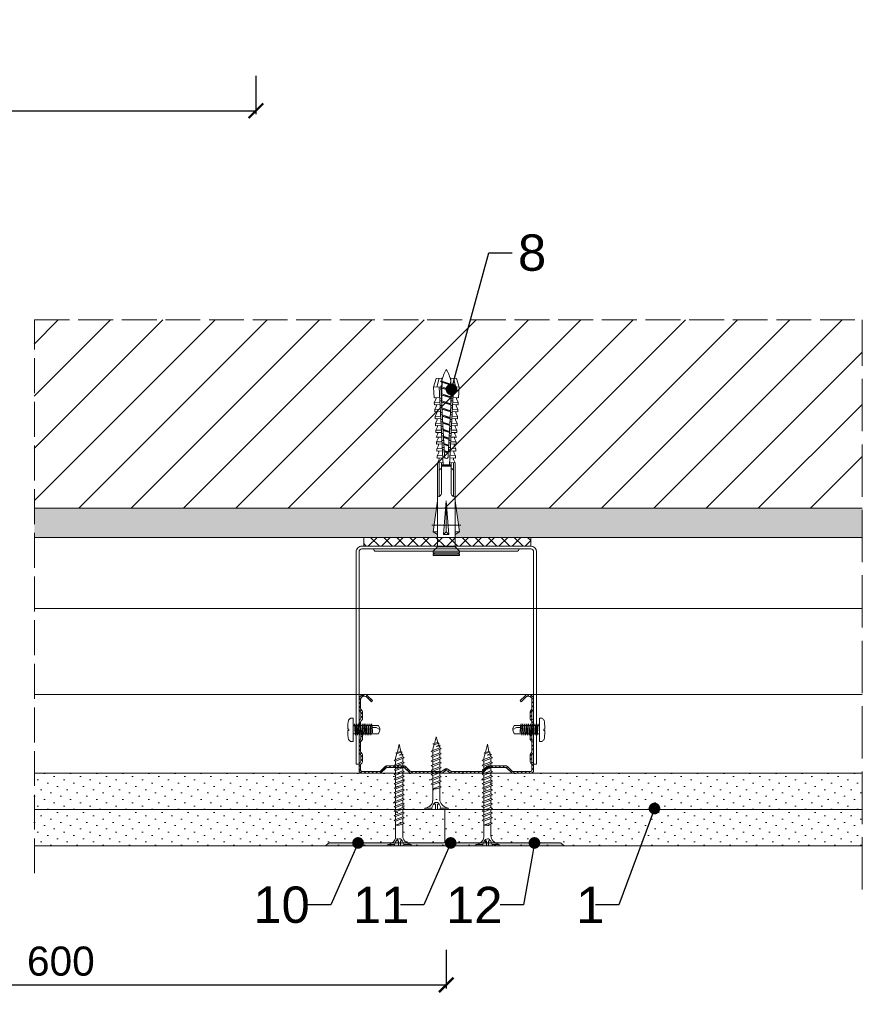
# Model space of a CAD drawing. Header units: millimetres. Extents: x -552 to 2977, y 3222 to 4171.
# Tile 17 of 32: x 1899 to 2188, y 3222 to 3560. Entities that reach past the tile are written whole.
import ezdxf
from ezdxf import colors
from ezdxf.entities.mleader import LeaderData, LeaderLine
from ezdxf.math import Vec2, Vec3

# ---------------------------------------------------------------- set-up
doc = ezdxf.new("R2010")
doc.units = ezdxf.units.MM
doc.linetypes.add('ACAD_ISO02W100', pattern=[15, 12, -3])
for name, color, linetype, lineweight in [('_RIGIPS AKCESORIA', 7, 'Continuous', 5), ('_RIGIPS G-K', 7, 'Continuous', 15), ('_RIGIPS KRESKOWANIE', 7, 'Continuous', 9), ('_RIGIPS OPISY', 7, 'Continuous', 13), ('_RIGIPS PROFIL', 7, 'Continuous', 13), ('_RIGIPS PRZERYWANA', 7, 'ACAD_ISO02W100', 5), ('_RIGIPS STROP SCIANA', 7, 'Continuous', 5), ('_RIGIPS WELNA', 7, 'BATTING', 5), ('_RIGIPS WYMIARY', 7, 'Continuous', 13)]:
    doc.layers.add(name, color=color, linetype=linetype, lineweight=lineweight)
doc.styles.get("Standard").update_dxf_attribs({"font": 'arial.ttf'})
doc.linetypes.add('BATTING', pattern='A,0.00254,-2.54,[134,ltypeshp.shx,S=2.54,R=0,X=-2.54,Y=0],-5.08,[134,ltypeshp.shx,S=2.54,R=180,X=2.54,Y=0],-2.54', length=10.16254)
doc.dimstyles.new('ISO-25', dxfattribs={"dimtxt": 2.5, "dimasz": 2.5, "dimexe": 1.25, "dimexo": 0.625, "dimtad": 1, "dimtxsty": 'Standard', "dimcen": 2.5, "dimadec": 0, "dimazin": 0, "dimtfac": 1, "dimtmove": 0, "dimatfit": 3, "dimfxl": 1, "dimarcsym": 0})
pattern_1 = [(225, (38037.1894, -4536.6293), (1.12253202, -3.36759605), [0, -3.175])]

# ---------------------------------------------------------------- blocks, each defined once
blk = doc.blocks.new('_Dot')
at = {"color": 0, "linetype": 'ByBlock', "lineweight": -2}
blk.add_line((-0.5, 0), (-1, 0), dxfattribs=at)
at = {"color": 0, "linetype": 'ByBlock', "const_width": 0.5}
blk.add_lwpolyline([(-0.25, 0, 1), (0.25, 0, 1)], format="xyb", close=True, dxfattribs=at)
blk = doc.blocks.new('TN 25')
at = {"layer": '_RIGIPS AKCESORIA'}
for p, q in [((0, -0.84), (0, 7.16)), ((0, 7.16), (0.46, 7.16)), ((0.46, 7.16), (0.46, 4.78)), ((0.46, 4.78), (0, 4.78)), ((0, 3.5), (1.77, 3.5)), ((1.77, 3.5), (1.77, 4.2)), ((3.02, 4.46), (8.47, 4.46)), ((7.12, 4.46), (7.12, 3.18)), ((8.03, 2.01), (7.12, 4.46)), ((8.47, 4.46), (8.79, 5)), ((9.61, 1.51), (8.47, 4.46)), ((8.79, 5), (9.93, 2.01)), ((9, 4.46), (10.1, 4.46)), ((10.1, 4.46), (10.41, 5)), ((11.23, 1.51), (10.1, 4.46)), ((10.41, 5), (11.56, 2.01)), ((10.62, 4.46), (11.67, 4.46)), ((11.67, 4.46), (11.99, 5)), ((12.81, 1.51), (11.67, 4.46)), ((11.99, 5), (13.14, 2.01)), ((12.2, 4.46), (13.21, 4.46)), ((13.21, 4.46), (13.52, 5)), ((14.34, 1.51), (13.21, 4.46)), ((13.52, 5), (14.67, 2.01)), ((13.73, 4.46), (14.8, 4.46)), ((14.8, 4.46), (15.12, 5)), ((15.94, 1.51), (14.8, 4.46)), ((15.12, 5), (16.26, 2.01)), ((15.33, 4.46), (16.42, 4.46)), ((16.42, 4.46), (16.73, 5)), ((17.55, 1.51), (16.42, 4.46)), ((16.73, 5), (17.88, 2.01)), ((16.94, 4.46), (17.99, 4.46)), ((17.99, 4.46), (18.31, 5)), ((19.13, 1.51), (17.99, 4.46)), ((18.31, 5), (19.45, 2.01)), ((18.52, 4.46), (19.68, 4.46)), ((19.68, 4.46), (20, 5)), ((20.82, 1.51), (19.68, 4.46)), ((20, 5), (21.14, 2.01)), ((20.21, 4.46), (20.7, 4.46)), ((20.7, 4.46), (22.28, 3.98)), ((22.28, 3.98), (22.56, 4.37)), ((22.7, 2.36), (22.28, 3.98)), ((22.56, 4.37), (23.03, 2.71)), ((22.71, 3.85), (25, 3.24)), ((0, 2.83), (1.77, 2.83)), ((0.46, 1.64), (0, 1.64)), ((0.46, -0.84), (0.46, 1.64)), ((1.77, 2.83), (1.77, 2.18)), ((7.49, 2.01), (3.55, 2.01)), ((7.12, 3.18), (7.65, 1.53)), ((7.65, 1.53), (8.03, 2.01)), ((9.41, 2.01), (8.03, 2.01)), ((9.93, 2.01), (9.61, 1.51)), ((11.04, 2.01), (9.93, 2.01)), ((11.56, 2.01), (11.23, 1.51)), ((12.61, 2.01), (11.56, 2.01)), ((13.14, 2.01), (12.81, 1.51)), ((14.15, 2.01), (13.14, 2.01)), ((14.67, 2.01), (14.34, 1.51)), ((15.74, 2.01), (14.67, 2.01)), ((16.26, 2.01), (15.94, 1.51)), ((17.36, 2.01), (16.26, 2.01)), ((17.88, 2.01), (17.55, 1.51)), ((18.93, 2.01), (17.88, 2.01)), ((19.45, 2.01), (19.13, 1.51)), ((19.45, 2.01), (20.62, 2.01)), ((21.14, 2.01), (20.82, 1.51)), ((21.14, 2.01), (21.81, 2.12)), ((21.85, 1.83), (21.67, 3.28)), ((21.67, 3.28), (22.14, 2.4)), ((22.14, 2.4), (21.85, 1.83)), ((22.7, 2.36), (22.14, 2.4)), ((23.03, 2.71), (22.7, 2.36)), ((25, 3.24), (23.03, 2.71)), ((0, -0.84), (0.46, -0.84))]:
    blk.add_line(p, q, dxfattribs=at)
for centre, major_axis, ratio, start_param, end_param in [((3.09, 7.67), (0.17, 3.2), 0.826134, 1.773653, 3.180586), ((-0.04, 0.9), (0, 3.93), 0.848176, -0.720942, -0.151112), ((1.66, 3.18), (0, 0.895), 0.848176, -1.552777, -0.720942), ((3.37, -1.57), (0.28, 3.57), 0.832181, 0.035984, 1.430787), ((-2.73, 15.91), (0, 14.76), 0.848176, 3.399396, 3.475072), ((0.59, 4.62), (0, 2.81), 0.848176, 3.475072, 3.862535), ((1.66, 3.18), (0, 0.895), 0.848176, 3.862535, 4.730408)]:
    blk.add_ellipse(centre, major_axis=major_axis, ratio=ratio, start_param=start_param, end_param=end_param, dxfattribs=at)
blk = doc.blocks.new('_ArchTick')
at = {"color": 0, "linetype": 'ByBlock', "const_width": 0.15}
blk.add_lwpolyline([(-0.5, -0.5), (0.5, 0.5)], dxfattribs=at)
blk = doc.blocks.new('*D29')
at = {"layer": '_RIGIPS WYMIARY', "color": 0, "lineweight": -2, "transparency": 16777216}
for p, q in [((1746.41, 3240.19), (1746.41, 3226.94)), ((2045.5, 3240.19), (2045.5, 3226.94)), ((1746.41, 3228.19), (2045.5, 3228.19))]:
    blk.add_line(p, q, dxfattribs=at)
at = {"layer": 'Defpoints', "color": 0, "transparency": 16777216}
for p in [(1746.41, 3302.54), (2045.5, 3302.54), (2045.5, 3228.19)]:
    blk.add_point(p, dxfattribs=at)
at = {"layer": '_RIGIPS WYMIARY', "color": 0, "lineweight": -2, "transparency": 16777216, "xscale": 5, "yscale": 5, "zscale": 5, "rotation": 180}
blk.add_blockref('_ArchTick', (1746.41, 3228.19), dxfattribs=at)
at = {"layer": '_RIGIPS WYMIARY', "color": 0, "lineweight": -2, "transparency": 16777216, "xscale": 5, "yscale": 5, "zscale": 5}
blk.add_blockref('_ArchTick', (2045.5, 3228.19), dxfattribs=at)
at = {"layer": '_RIGIPS WYMIARY', "color": 0, "transparency": 16777216, "insert": (1895.95, 3236.3), "char_height": 10, "attachment_point": 5}
blk.add_mtext('max. 600', dxfattribs=at)
blk = doc.blocks.new('spoina PRO')
at = {"layer": '_RIGIPS G-K'}
h = blk.add_hatch(dxfattribs=at)
h.set_pattern_fill('AR-SAND', color=256, scale=0.02, style=0)
h.paths.add_polyline_path([(2546.06, 1115.24, -0.198912), (2546.41, 1115.38), (2464, 1115.38, -0.198912), (2464.35, 1115.24), (2465.06, 1114.53, 0.198912), (2465.41, 1114.38), (2504.7, 1114.38, -0.414214), (2505.2, 1113.88, -0.414214), (2505.7, 1114.38), (2545, 1114.38, 0.198912), (2545.35, 1114.53)])
for p, q in [((2464, 1115.38), (2546.41, 1115.38)), ((2464.35, 1115.24), (2465.06, 1114.53)), ((2504.7, 1114.38), (2465.41, 1114.38)), ((2505.2, 1113.88), (2505.2, 1102.88)), ((2505.7, 1114.38), (2545, 1114.38)), ((2546.06, 1115.24), (2545.35, 1114.53))]:
    blk.add_line(p, q, dxfattribs=at)
for centre, start, end in [((2464, 1114.88), 45, 90), ((2465.41, 1114.88), 225, 270), ((2504.7, 1113.88), 0, 90), ((2505.7, 1113.88), 90, 180), ((2545, 1114.88), 270, 315), ((2546.41, 1114.88), 90, 135)]:
    blk.add_arc(centre, 0.5, start, end, dxfattribs=at)
blk = doc.blocks.new('CD 60 ULTRASTIL')
h = blk.add_hatch()
h.set_pattern_fill('ANSI31', color=256, scale=0.3, style=0)
h.paths.add_polyline_path([(542.88, 684.5, -0.302776), (543.49, 684.5), (544.54, 683.79, 0.148069), (544.85, 683.7), (555.42, 683.7, 0.198912), (555.81, 683.86), (557.38, 685.44, -0.198912), (557.77, 685.6), (563.59, 685.6, -0.198912), (563.98, 685.44), (565.55, 683.86, 0.198912), (565.94, 683.7), (572.18, 683.7, 0.414214), (573.18, 684.7), (573.18, 686.74, 0.198912), (573.02, 687.12), (572.74, 687.4, -0.198912), (572.58, 687.79), (572.58, 689.87, -0.198912), (572.74, 690.26), (573.02, 690.54, 0.198912), (573.18, 690.93), (573.18, 694.47, 0.198912), (573.02, 694.86), (572.74, 695.14, -0.198912), (572.58, 695.53), (572.58, 697.61, -0.198912), (572.74, 698), (573.02, 698.28, 0.198912), (573.18, 698.67), (573.18, 701.47, 0.198912), (573.02, 701.86), (572.74, 702.14, -0.198912), (572.58, 702.53), (572.58, 704.61, -0.198912), (572.74, 705), (573.02, 705.28, 0.198912), (573.18, 705.67), (573.18, 708.9, 0.666128), (570.12, 710.18), (568.55, 708.63), (568.93, 708.24), (570.5, 709.79, -0.666128), (572.63, 708.9), (572.63, 705.9, -0.198912), (572.47, 705.51), (572.19, 705.23, 0.198912), (572.03, 704.84), (572.03, 702.3, 0.198912), (572.19, 701.91), (572.47, 701.63, -0.198912), (572.63, 701.25), (572.63, 698.9, -0.198912), (572.47, 698.51), (572.19, 698.23, 0.198912), (572.03, 697.84), (572.03, 695.3, 0.198912), (572.19, 694.91), (572.47, 694.63, -0.198912), (572.63, 694.25), (572.63, 691.16, -0.198912), (572.47, 690.77), (572.19, 690.49, 0.198912), (572.03, 690.1), (572.03, 687.56, 0.198912), (572.19, 687.17), (572.47, 686.9, -0.198912), (572.63, 686.51), (572.63, 684.7, -0.414214), (572.18, 684.25), (566.17, 684.25, -0.198912), (565.78, 684.41), (564.2, 685.99, 0.198912), (563.82, 686.15), (557.55, 686.15, 0.198912), (557.16, 685.99), (555.58, 684.41, -0.198912), (555.19, 684.25), (545.01, 684.25, -0.148069), (544.71, 684.34), (543.49, 685.16, 0.302776), (542.88, 685.16), (541.65, 684.34, -0.148069), (541.35, 684.25), (531.17, 684.25, -0.198912), (530.78, 684.41), (529.2, 685.99, 0.198912), (528.82, 686.15), (522.55, 686.15, 0.198912), (522.16, 685.99), (520.58, 684.41, -0.198912), (520.19, 684.25), (514.18, 684.25, -0.414214), (513.73, 684.7), (513.73, 686.51, -0.198912), (513.89, 686.9), (514.17, 687.17, 0.198912), (514.33, 687.56), (514.33, 690.1, 0.198912), (514.17, 690.49), (513.89, 690.77, -0.198912), (513.73, 691.16), (513.73, 694.25, -0.198912), (513.89, 694.63), (514.17, 694.91, 0.198912), (514.33, 695.3), (514.33, 697.84, 0.198912), (514.17, 698.23), (513.89, 698.51, -0.198912), (513.73, 698.9), (513.73, 701.25, -0.198912), (513.89, 701.63), (514.17, 701.91, 0.198912), (514.33, 702.3), (514.33, 704.84, 0.198912), (514.17, 705.23), (513.89, 705.51, -0.198912), (513.73, 705.9), (513.73, 708.9, -0.666128), (515.86, 709.79), (517.43, 708.24), (517.81, 708.63), (516.25, 710.18, 0.666128), (513.18, 708.9), (513.18, 705.67, 0.198912), (513.34, 705.28), (513.62, 705, -0.198912), (513.78, 704.61), (513.78, 702.53, -0.198912), (513.62, 702.14), (513.34, 701.86, 0.198912), (513.18, 701.47), (513.18, 698.67, 0.198912), (513.34, 698.28), (513.62, 698, -0.198912), (513.78, 697.61), (513.78, 695.53, -0.198912), (513.62, 695.14), (513.34, 694.86, 0.198912), (513.18, 694.47), (513.18, 690.93, 0.198912), (513.34, 690.54), (513.62, 690.26, -0.198912), (513.78, 689.87), (513.78, 687.79, -0.198912), (513.62, 687.4), (513.34, 687.12, 0.198912), (513.18, 686.74), (513.18, 684.7, 0.414214), (514.18, 683.7), (520.42, 683.7, 0.198912), (520.81, 683.86), (522.38, 685.44, -0.198912), (522.77, 685.6), (528.59, 685.6, -0.198912), (528.98, 685.44), (530.55, 683.86, 0.198912), (530.94, 683.7), (541.51, 683.7, 0.148069), (541.82, 683.79)])
for p, q in [((513.18, 708.9), (513.18, 705.67)), ((513.73, 708.9), (513.73, 705.9)), ((515.86, 709.79), (517.43, 708.24)), ((516.25, 710.18), (517.81, 708.63)), ((517.43, 708.24), (517.81, 708.63)), ((570.12, 710.18), (568.55, 708.63)), ((568.93, 708.24), (568.55, 708.63)), ((570.5, 709.79), (568.93, 708.24)), ((572.63, 708.9), (572.63, 705.9)), ((573.18, 708.9), (573.18, 705.67)), ((513.34, 705.28), (513.62, 705)), ((513.78, 704.61), (513.78, 702.53)), ((513.89, 705.51), (514.17, 705.23)), ((514.33, 704.84), (514.33, 702.3)), ((572.03, 704.84), (572.03, 702.3)), ((572.47, 705.51), (572.19, 705.23)), ((572.58, 704.61), (572.58, 702.53)), ((573.02, 705.28), (572.74, 705)), ((513.18, 698.67), (513.18, 701.47)), ((513.34, 701.86), (513.62, 702.14)), ((513.73, 698.9), (513.73, 701.25)), ((513.89, 701.63), (514.17, 701.91)), ((572.47, 701.63), (572.19, 701.91)), ((572.63, 698.9), (572.63, 701.25)), ((573.02, 701.86), (572.74, 702.14)), ((573.18, 698.67), (573.18, 701.47)), ((513.34, 698.28), (513.62, 698)), ((513.78, 697.61), (513.78, 695.53)), ((513.89, 698.51), (514.17, 698.23)), ((514.33, 697.84), (514.33, 695.3)), ((572.03, 697.84), (572.03, 695.3)), ((572.47, 698.51), (572.19, 698.23)), ((572.58, 697.61), (572.58, 695.53)), ((573.02, 698.28), (572.74, 698)), ((513.18, 694.47), (513.18, 690.93)), ((513.34, 694.86), (513.62, 695.14)), ((513.73, 694.25), (513.73, 691.16)), ((513.89, 694.63), (514.17, 694.91)), ((572.47, 694.63), (572.19, 694.91)), ((572.63, 694.25), (572.63, 691.16)), ((573.02, 694.86), (572.74, 695.14)), ((573.18, 694.47), (573.18, 690.93)), ((513.34, 690.54), (513.62, 690.26)), ((513.89, 690.77), (514.17, 690.49)), ((572.47, 690.77), (572.19, 690.49)), ((573.02, 690.54), (572.74, 690.26)), ((513.34, 687.12), (513.62, 687.4)), ((513.78, 689.87), (513.78, 687.79)), ((513.89, 686.9), (514.17, 687.17)), ((514.33, 690.1), (514.33, 687.56)), ((572.03, 690.1), (572.03, 687.56)), ((572.47, 686.9), (572.19, 687.17)), ((572.58, 689.87), (572.58, 687.79)), ((573.02, 687.12), (572.74, 687.4)), ((513.18, 686.74), (513.18, 684.7)), ((513.73, 686.51), (513.73, 684.7)), ((514.18, 684.25), (520.19, 684.25)), ((514.18, 683.7), (520.42, 683.7)), ((520.58, 684.41), (522.16, 685.99)), ((520.81, 683.86), (522.38, 685.44)), ((522.55, 686.15), (528.82, 686.15)), ((528.59, 685.6), (522.77, 685.6)), ((530.55, 683.86), (528.98, 685.44)), ((530.78, 684.41), (529.2, 685.99)), ((530.94, 683.7), (541.51, 683.7)), ((531.17, 684.25), (541.35, 684.25)), ((541.65, 684.34), (542.88, 685.16)), ((541.82, 683.79), (542.88, 684.5)), ((544.71, 684.34), (543.49, 685.16)), ((544.54, 683.79), (543.49, 684.5)), ((544.85, 683.7), (555.42, 683.7)), ((545.01, 684.25), (555.19, 684.25)), ((555.58, 684.41), (557.16, 685.99)), ((555.81, 683.86), (557.38, 685.44)), ((557.55, 686.15), (563.82, 686.15)), ((557.77, 685.6), (563.59, 685.6)), ((565.55, 683.86), (563.98, 685.44)), ((565.78, 684.41), (564.2, 685.99)), ((565.94, 683.7), (572.18, 683.7)), ((566.17, 684.25), (572.18, 684.25)), ((572.63, 686.51), (572.63, 684.7)), ((573.18, 686.74), (573.18, 684.7))]:
    blk.add_line(p, q)
for centre, radius, start, end in [((514.98, 708.9), 1.8, 45.3251, 180), ((514.98, 708.9), 1.25, 45.3251, 180), ((571.38, 708.9), 1.8, 360, 134.6749), ((571.38, 708.9), 1.25, 360, 134.6749), ((513.73, 705.67), 0.55, 180, 225), ((513.23, 704.61), 0.55, 0, 45), ((514.28, 705.9), 0.55, 180, 225), ((513.78, 704.84), 0.55, 0, 45), ((572.58, 704.84), 0.55, 135, 180), ((572.08, 705.9), 0.55, 315, 0), ((573.13, 704.61), 0.55, 135, 180), ((572.63, 705.67), 0.55, 315, 0), ((513.73, 701.47), 0.55, 135, 180), ((513.23, 702.53), 0.55, 315, 0), ((514.28, 701.25), 0.55, 135, 180), ((513.78, 702.3), 0.55, 315, 0), ((572.58, 702.3), 0.55, 180, 225), ((572.08, 701.25), 0.55, 0, 45), ((573.13, 702.53), 0.55, 180, 225), ((572.63, 701.47), 0.55, 0, 45), ((513.73, 698.67), 0.55, 180, 225), ((513.23, 697.61), 0.55, 360, 45), ((514.28, 698.9), 0.55, 180, 225), ((513.78, 697.84), 0.55, 0, 45), ((572.58, 697.84), 0.55, 135, 180), ((572.08, 698.9), 0.55, 315, 0), ((573.13, 697.61), 0.55, 135, 180), ((572.63, 698.67), 0.55, 315, 0), ((513.73, 694.47), 0.55, 135, 180), ((513.23, 695.53), 0.55, 315, 0), ((514.28, 694.25), 0.55, 135, 180), ((513.78, 695.3), 0.55, 315, 0), ((572.58, 695.3), 0.55, 180, 225), ((572.08, 694.25), 0.55, 0, 45), ((573.13, 695.53), 0.55, 180, 225), ((572.63, 694.47), 0.55, 0, 45), ((513.73, 690.93), 0.55, 180, 225), ((514.28, 691.16), 0.55, 180, 225), ((513.78, 690.1), 0.55, 360, 45), ((572.58, 690.1), 0.55, 135, 180), ((572.08, 691.16), 0.55, 315, 0), ((572.63, 690.93), 0.55, 315, 0), ((513.73, 686.74), 0.55, 135, 180), ((513.23, 689.87), 0.55, 0, 45), ((513.23, 687.79), 0.55, 315, 0), ((513.78, 687.56), 0.55, 315, 360), ((572.58, 687.56), 0.55, 180, 225), ((573.13, 689.87), 0.55, 135, 180), ((573.13, 687.79), 0.55, 180, 225), ((572.63, 686.74), 0.55, 360, 45), ((514.18, 684.7), 1, 180, 270), ((514.28, 686.51), 0.55, 135, 180), ((514.18, 684.7), 0.45, 180, 270), ((520.19, 684.8), 0.55, 270, 315), ((520.42, 684.25), 0.55, 270, 315), ((522.55, 685.6), 0.55, 90, 135), ((522.77, 685.05), 0.55, 90, 135), ((528.59, 685.05), 0.55, 45, 90), ((528.82, 685.6), 0.55, 45, 90), ((530.94, 684.25), 0.55, 225, 270), ((531.17, 684.8), 0.55, 225, 270), ((541.35, 684.8), 0.55, 270, 303.6901), ((541.51, 684.25), 0.55, 270, 303.6901), ((543.18, 684.7), 0.55, 56.3099, 123.6901), ((543.18, 684.04), 0.55, 56.3099, 123.6901), ((544.85, 684.25), 0.55, 236.3099, 270), ((545.01, 684.8), 0.55, 236.3099, 270), ((555.19, 684.8), 0.55, 270, 315), ((555.42, 684.25), 0.55, 270, 315), ((557.55, 685.6), 0.55, 90, 135), ((557.77, 685.05), 0.55, 90, 135), ((563.59, 685.05), 0.55, 45, 90), ((563.82, 685.6), 0.55, 45, 90), ((565.94, 684.25), 0.55, 225, 270), ((566.17, 684.8), 0.55, 225, 270), ((572.18, 684.7), 1, 270, 0), ((572.18, 684.7), 1, 270, 360), ((572.18, 684.7), 0.45, 270, 360), ((572.08, 686.51), 0.55, 360, 45)]:
    blk.add_arc(centre, radius, start, end)
blk = doc.blocks.new('Pchełka')
at = {"layer": '_RIGIPS AKCESORIA'}
for p, q in [((0, 8), (-0.95, 8)), ((0, 0), (0, 8)), ((-1.83, 4.68), (-1.83, 4.26)), ((-1.83, 4.26), (-1.54, 4.26)), ((-1.83, 3.74), (-1.54, 3.74)), ((-1.83, 3.32), (-1.83, 3.74)), ((-1.54, 3.74), (-1.54, 4.26)), ((0, 5.49), (0.44, 5.49)), ((0.65, 5.49), (0.4, 6.03)), ((0.4, 6.03), (0.64, 2.6)), ((0.87, 2.6), (0.65, 5.49)), ((0.65, 5.49), (1.15, 5.49)), ((1.11, 6.03), (1.35, 2.6)), ((1.36, 5.49), (1.11, 6.03)), ((1.58, 2.6), (1.36, 5.49)), ((1.36, 5.49), (1.79, 5.49)), ((2, 5.49), (1.75, 6.03)), ((1.75, 6.03), (1.99, 2.6)), ((2.22, 2.6), (2, 5.49)), ((2, 5.49), (2.46, 5.49)), ((2.67, 5.49), (2.42, 6.03)), ((2.42, 6.03), (2.66, 2.6)), ((2.67, 5.49), (3.12, 5.49)), ((2.89, 2.6), (2.67, 5.49)), ((3.33, 5.49), (3.08, 6.03)), ((3.08, 6.03), (3.32, 2.6)), ((3.55, 2.6), (3.33, 5.49)), ((3.33, 5.49), (3.74, 5.49)), ((3.96, 5.49), (3.7, 6.03)), ((3.7, 6.03), (3.94, 2.6)), ((4.17, 2.6), (3.96, 5.49)), ((3.96, 5.49), (4.39, 5.49)), ((4.6, 5.49), (4.35, 6.03)), ((4.35, 6.03), (4.59, 2.6)), ((4.82, 2.6), (4.6, 5.49)), ((4.6, 5.49), (5.02, 5.49)), ((5.24, 5.49), (4.99, 6.03)), ((4.99, 6.03), (5.23, 2.6)), ((5.46, 2.6), (5.24, 5.49)), ((5.24, 5.49), (5.7, 5.49)), ((5.91, 5.49), (5.66, 6.03)), ((5.66, 6.03), (5.9, 2.6)), ((6.13, 2.6), (5.91, 5.49)), ((5.91, 5.49), (6.32, 5.49)), ((6.26, 6.03), (6.32, 5.49)), ((6.51, 5.49), (6.26, 6.03)), ((6.32, 5.49), (6.59, 2.97)), ((6.51, 5.49), (8.69, 5.49)), ((6.59, 2.97), (6.51, 5.49)), ((6.53, 4.77), (7.92, 4.77)), ((7.92, 4.77), (9.17, 4.16)), ((8.64, 2.6), (9.17, 3.92)), ((9.17, 4.4), (8.69, 5.49)), ((9.17, 3.92), (9.17, 4.4)), ((0, 0), (-0.95, 0)), ((0, 2.6), (0.64, 2.6)), ((0.64, 2.6), (0.79, 2.12)), ((0.79, 2.12), (0.87, 2.6)), ((0.87, 2.6), (1.35, 2.6)), ((1.35, 2.6), (1.51, 2.12)), ((1.51, 2.12), (1.58, 2.6)), ((1.58, 2.6), (1.99, 2.6)), ((1.99, 2.6), (2.14, 2.12)), ((2.14, 2.12), (2.22, 2.6)), ((2.22, 2.6), (2.66, 2.6)), ((2.66, 2.6), (2.81, 2.12)), ((2.81, 2.12), (2.89, 2.6)), ((2.89, 2.6), (3.32, 2.6)), ((3.32, 2.6), (3.47, 2.12)), ((3.47, 2.12), (3.55, 2.6)), ((3.55, 2.6), (3.94, 2.6)), ((3.94, 2.6), (4.1, 2.12)), ((4.1, 2.12), (4.17, 2.6)), ((4.17, 2.6), (4.59, 2.6)), ((4.59, 2.6), (4.75, 2.12)), ((4.75, 2.12), (4.82, 2.6)), ((4.82, 2.6), (5.23, 2.6)), ((5.23, 2.6), (5.38, 2.12)), ((5.38, 2.12), (5.46, 2.6)), ((5.46, 2.6), (5.9, 2.6)), ((5.9, 2.6), (6.06, 2.12)), ((6.06, 2.12), (6.13, 2.6)), ((6.13, 2.6), (8.64, 2.6))]:
    blk.add_line(p, q, dxfattribs=at)
for centre, radius, start, end in [((9.9, 5), 11.74, 168.8178, 181.5499), ((11.74, -4.11), 17.54, 136.3435, 139.5437), ((9.9, 3), 11.74, 178.4501, 191.1822), ((11.74, 12.11), 17.54, 220.4563, 223.6565)]:
    blk.add_arc(centre, radius, start, end, dxfattribs=at)
blk = doc.blocks.new('ES 60  dl 75')
at = {"layer": '_RIGIPS AKCESORIA'}
for p, q in [((-62, 73), (-62, 0)), ((-62, 73), (-61, 73)), ((-61, 73), (-61, 0)), ((-1, 73), (-1, 0)), ((-1, 73), (0, 73)), ((0, 73), (0, 0)), ((-60, -1), (-2, -1)), ((-60, -2), (-2, -2)), ((-55.2, -0.2), (-6.8, -0.2))]:
    blk.add_line(p, q, dxfattribs=at)
for centre, radius, start, end in [((-60, 0), 2, 180, 270), ((-60, 0), 1, 180, 270), ((-2, 0), 1, 270, 0), ((-2, 0), 2, 270, 0), ((-55.2, -1), 0.8, 90, 180), ((-6.8, -1), 0.8, 0, 90)]:
    blk.add_arc(centre, radius, start, end, dxfattribs=at)
blk = doc.blocks.new('TN 35')
at = {"layer": '_RIGIPS AKCESORIA'}
for p, q in [((0, -0.84), (0, 7.16)), ((0, 7.16), (0.46, 7.16)), ((0.46, 7.16), (0.46, 4.78)), ((0.46, 4.78), (0, 4.78)), ((0, 3.5), (1.77, 3.5)), ((1.77, 3.5), (1.77, 4.2)), ((3.02, 4.46), (8.47, 4.46)), ((7.12, 4.46), (7.12, 3.18)), ((8.03, 2.01), (7.12, 4.46)), ((8.47, 4.46), (8.79, 5)), ((9.61, 1.51), (8.47, 4.46)), ((8.79, 5), (9.93, 2.01)), ((9, 4.46), (10.1, 4.46)), ((10.1, 4.46), (10.41, 5)), ((11.23, 1.51), (10.1, 4.46)), ((10.41, 5), (11.56, 2.01)), ((10.62, 4.46), (11.67, 4.46)), ((11.67, 4.46), (11.99, 5)), ((12.81, 1.51), (11.67, 4.46)), ((11.99, 5), (13.14, 2.01)), ((12.2, 4.46), (13.21, 4.46)), ((13.21, 4.46), (13.52, 5)), ((14.34, 1.51), (13.21, 4.46)), ((13.52, 5), (14.67, 2.01)), ((13.73, 4.46), (14.8, 4.46)), ((14.8, 4.46), (15.12, 5)), ((15.94, 1.51), (14.8, 4.46)), ((15.12, 5), (16.26, 2.01)), ((15.33, 4.46), (16.42, 4.46)), ((16.42, 4.46), (16.73, 5)), ((17.55, 1.51), (16.42, 4.46)), ((16.73, 5), (17.88, 2.01)), ((16.94, 4.46), (17.99, 4.46)), ((17.99, 4.46), (18.31, 5)), ((19.13, 1.51), (17.99, 4.46)), ((18.31, 5), (19.45, 2.01)), ((18.52, 4.46), (19.57, 4.46)), ((19.57, 4.46), (19.88, 5)), ((20.7, 1.51), (19.57, 4.46)), ((19.88, 5), (21.03, 2.01)), ((20.09, 4.46), (21.14, 4.46)), ((21.14, 4.46), (21.46, 5)), ((22.28, 1.51), (21.14, 4.46)), ((21.46, 5), (22.6, 2.01)), ((21.67, 4.46), (22.72, 4.46)), ((22.72, 4.46), (23.03, 5)), ((23.85, 1.51), (22.72, 4.46)), ((23.03, 5), (24.18, 2.01)), ((23.24, 4.46), (24.29, 4.46)), ((24.29, 4.46), (24.61, 5)), ((25.43, 1.51), (24.29, 4.46)), ((24.61, 5), (25.75, 2.01)), ((24.81, 4.46), (25.87, 4.46)), ((25.87, 4.46), (26.18, 5)), ((27, 1.51), (25.87, 4.46)), ((26.18, 5), (27.33, 2.01)), ((26.39, 4.46), (27.44, 4.46)), ((27.44, 4.46), (27.76, 5)), ((28.58, 1.51), (27.44, 4.46)), ((27.76, 5), (28.9, 2.01)), ((27.96, 4.46), (29.13, 4.46)), ((29.13, 4.46), (29.45, 5)), ((30.27, 1.51), (29.13, 4.46)), ((29.45, 5), (30.59, 2.01)), ((29.65, 4.46), (30.15, 4.46)), ((30.15, 4.46), (31.73, 3.98)), ((31.73, 3.98), (32.01, 4.37)), ((32.15, 2.36), (31.73, 3.98)), ((32.01, 4.37), (32.48, 2.71)), ((32.16, 3.85), (35, 3.24)), ((0, 2.83), (1.77, 2.83)), ((0.46, 1.64), (0, 1.64)), ((0.46, -0.84), (0.46, 1.64)), ((1.77, 2.83), (1.77, 2.18)), ((7.49, 2.01), (3.55, 2.01)), ((7.12, 3.18), (7.65, 1.53)), ((7.65, 1.53), (8.03, 2.01)), ((9.41, 2.01), (8.03, 2.01)), ((9.93, 2.01), (9.61, 1.51)), ((11.04, 2.01), (9.93, 2.01)), ((11.56, 2.01), (11.23, 1.51)), ((12.61, 2.01), (11.56, 2.01)), ((13.14, 2.01), (12.81, 1.51)), ((14.15, 2.01), (13.14, 2.01)), ((14.67, 2.01), (14.34, 1.51)), ((15.74, 2.01), (14.67, 2.01)), ((16.26, 2.01), (15.94, 1.51)), ((17.36, 2.01), (16.26, 2.01)), ((17.88, 2.01), (17.55, 1.51)), ((18.93, 2.01), (17.84, 2.01)), ((19.45, 2.01), (19.13, 1.51)), ((20.51, 2.01), (19.41, 2.01)), ((21.03, 2.01), (20.7, 1.51)), ((22.08, 2.01), (20.99, 2.01)), ((22.6, 2.01), (22.28, 1.51)), ((23.66, 2.01), (22.56, 2.01)), ((24.18, 2.01), (23.85, 1.51)), ((25.23, 2.01), (24.14, 2.01)), ((25.75, 2.01), (25.43, 1.51)), ((26.81, 2.01), (25.71, 2.01)), ((27.33, 2.01), (27, 1.51)), ((28.38, 2.01), (27.33, 2.01)), ((28.9, 2.01), (28.58, 1.51)), ((28.9, 2.01), (30.07, 2.01)), ((30.59, 2.01), (30.27, 1.51)), ((30.59, 2.01), (31.26, 2.12)), ((31.3, 1.83), (31.12, 3.28)), ((31.12, 3.28), (31.59, 2.4)), ((31.59, 2.4), (31.3, 1.83)), ((32.15, 2.36), (31.59, 2.4)), ((32.48, 2.71), (32.15, 2.36)), ((35, 3.24), (32.48, 2.71)), ((0, -0.84), (0.46, -0.84))]:
    blk.add_line(p, q, dxfattribs=at)
for centre, major_axis, ratio, start_param, end_param in [((3.09, 7.67), (0.17, 3.2), 0.826134, 1.773653, 3.180586), ((-0.04, 0.9), (0, 3.93), 0.848176, -0.720942, -0.151112), ((1.66, 3.18), (0, 0.895), 0.848176, -1.552777, -0.720942), ((3.37, -1.57), (0.28, 3.57), 0.832181, 0.035984, 1.430787), ((-2.73, 15.91), (0, 14.76), 0.848176, 3.399396, 3.475072), ((0.59, 4.62), (0, 2.81), 0.848176, 3.475072, 3.862535), ((1.66, 3.18), (0, 0.895), 0.848176, 3.862535, 4.730408)]:
    blk.add_ellipse(centre, major_axis=major_axis, ratio=ratio, start_param=start_param, end_param=end_param, dxfattribs=at)
blk = doc.blocks.new('kolek rozprezny komplet 60')
for p, q in [((390.66, 217.01), (390.76, 218.91)), ((393.15, 216.88), (390.66, 217.01)), ((393.75, 218.75), (390.71, 217.96)), ((393.81, 219.85), (390.76, 218.91)), ((391.67, 216.95), (392.67, 216.95)), ((392.67, 216.95), (391.67, 213.95)), ((392.67, 216.95), (392.07, 213.95)), ((393.07, 216.95), (392.07, 213.95)), ((392.67, 216.95), (393.04, 217.45)), ((393.07, 216.95), (393.04, 217.45)), ((393.07, 216.95), (394.67, 216.95)), ((394.67, 216.95), (393.67, 213.95)), ((393.68, 217.35), (393.81, 219.85)), ((417.38, 216.11), (393.68, 217.35)), ((420.47, 216.55), (393.71, 217.95)), ((397.41, 219.66), (393.81, 219.85)), ((394.67, 216.95), (394.07, 213.95)), ((395.07, 216.95), (394.07, 213.95)), ((394.67, 216.95), (394.92, 217.29)), ((395.07, 216.95), (395.05, 217.28)), ((395.07, 216.95), (397.07, 216.95)), ((397.07, 216.95), (396.07, 213.95)), ((397.07, 216.95), (396.47, 213.95)), ((397.47, 216.95), (396.47, 213.95)), ((397.07, 216.95), (397.23, 217.17)), ((397.31, 217.76), (397.41, 219.66)), ((397.47, 216.95), (397.46, 217.16)), ((397.47, 216.95), (399.47, 216.95)), ((397.67, 217.14), (397.71, 217.74)), ((399, 219.58), (397.82, 218.98)), ((398.47, 217.1), (398.5, 217.7)), ((399.47, 216.95), (398.47, 213.95)), ((399.47, 216.95), (398.87, 213.95)), ((399.87, 216.95), (398.87, 213.95)), ((398.9, 217.68), (399, 219.58)), ((399.8, 219.54), (399, 219.58)), ((399.47, 216.95), (399.55, 217.05)), ((399.7, 217.64), (399.8, 219.54)), ((399.87, 216.95), (399.87, 217.03)), ((399.87, 216.95), (401.38, 216.95)), ((400.07, 217.02), (400.1, 217.62)), ((401.4, 219.45), (400.22, 218.85)), ((400.87, 216.98), (400.9, 217.58)), ((401.87, 216.92), (400.87, 213.95)), ((401.87, 216.92), (401.27, 213.95)), ((402.26, 216.9), (401.27, 213.95)), ((401.3, 217.56), (401.4, 219.45)), ((402.2, 219.41), (401.4, 219.45)), ((402.1, 217.51), (402.2, 219.41)), ((402.47, 216.89), (402.5, 217.49)), ((403.8, 219.33), (402.61, 218.72)), ((403.27, 216.85), (403.3, 217.45)), ((404.22, 216.8), (403.31, 214.05)), ((403.7, 217.43), (403.8, 219.33)), ((404.24, 216.8), (403.7, 214.07)), ((404.62, 216.78), (403.72, 214.07)), ((404.6, 219.29), (403.8, 219.33)), ((404.5, 217.39), (404.6, 219.29)), ((404.86, 216.77), (404.9, 217.37)), ((406.19, 219.2), (405.01, 218.6)), ((405.66, 216.73), (405.69, 217.32)), ((406.58, 216.68), (405.75, 214.18)), ((406.09, 217.3), (406.19, 219.2)), ((406.62, 216.68), (406.12, 214.2)), ((406.98, 216.66), (406.16, 214.2)), ((406.99, 219.16), (406.19, 219.2)), ((406.89, 217.26), (406.99, 219.16)), ((407.26, 216.64), (407.29, 217.24)), ((408.59, 219.08), (407.41, 218.47)), ((408.06, 216.6), (408.09, 217.2)), ((408.49, 217.18), (408.59, 219.08)), ((409.39, 219.03), (408.59, 219.08)), ((409.29, 217.14), (409.39, 219.03)), ((409.66, 216.52), (409.69, 217.12)), ((410.99, 218.95), (409.8, 218.35)), ((410.46, 216.47), (410.49, 217.07)), ((410.89, 217.05), (410.99, 218.95)), ((412.59, 218.87), (411.4, 218.26)), ((412.05, 216.39), (412.09, 216.99)), ((412.49, 216.97), (412.59, 218.87)), ((413.38, 218.82), (412.59, 218.87)), ((412.85, 216.35), (412.89, 216.95)), ((413.28, 216.93), (413.38, 218.82)), ((414.98, 218.74), (413.8, 218.14)), ((414.45, 216.27), (414.48, 216.86)), ((414.88, 216.84), (414.98, 218.74)), ((415.78, 218.7), (414.98, 218.74)), ((415.25, 216.22), (415.28, 216.82)), ((415.68, 216.8), (415.78, 218.7)), ((417.38, 218.62), (416.2, 218.01)), ((417.28, 216.72), (417.38, 218.62)), ((418.18, 218.57), (417.38, 218.62)), ((418.08, 216.68), (418.18, 218.57)), ((419.78, 218.49), (418.59, 217.89)), ((419.68, 216.59), (419.78, 218.49)), ((430.17, 217.15), (419.71, 217.15)), ((431.37, 217.95), (419.75, 217.95)), ((448.67, 218.45), (419.77, 218.45)), ((420.47, 217.15), (420.47, 213.75)), ((420.67, 217.15), (420.67, 213.75)), ((420.87, 217.15), (420.87, 213.75)), ((443.47, 219.95), (432.8, 218.45)), ((443.47, 218.45), (443.47, 219.95)), ((443.47, 219.95), (444.34, 218.45)), ((450.17, 219.95), (448.67, 218.45)), ((448.67, 218.45), (448.67, 212.45)), ((448.67, 216.95), (448.67, 213.95)), ((450.17, 219.95), (450.17, 210.95)), ((450.67, 219.95), (450.17, 219.95)), ((450.67, 219.95), (450.67, 210.95)), ((450.67, 219.35), (451.17, 219.95)), ((451.17, 219.95), (451.67, 219.95)), ((451.17, 219.95), (451.17, 210.95)), ((451.67, 219.95), (451.67, 210.95)), ((393.15, 214.02), (390.66, 213.89)), ((390.66, 213.89), (390.76, 211.99)), ((391.67, 213.95), (391.71, 213.45)), ((391.71, 213.45), (392.07, 213.95)), ((392.07, 213.95), (393.67, 213.95)), ((393.67, 213.95), (393.7, 213.55)), ((417.38, 214.79), (393.68, 213.55)), ((393.68, 213.55), (393.81, 211.05)), ((420.47, 214.35), (393.71, 212.95)), ((393.78, 213.55), (394.07, 213.95)), ((394.07, 213.95), (396.07, 213.95)), ((396.07, 213.95), (396.09, 213.67)), ((396.28, 213.68), (396.47, 213.95)), ((396.47, 213.95), (398.47, 213.95)), ((397.67, 213.76), (397.71, 213.16)), ((398.47, 213.95), (398.48, 213.8)), ((398.47, 213.8), (398.5, 213.2)), ((398.77, 213.81), (398.87, 213.95)), ((398.87, 213.95), (400.87, 213.95)), ((398.9, 213.22), (399, 211.32)), ((399.7, 213.26), (399.8, 211.36)), ((400.07, 213.88), (400.1, 213.28)), ((400.87, 213.95), (400.88, 213.92)), ((400.87, 213.92), (400.9, 213.32)), ((401.27, 213.95), (401.38, 213.95)), ((401.27, 213.94), (401.27, 213.95)), ((401.3, 213.35), (401.4, 211.45)), ((402.1, 213.39), (402.2, 211.49)), ((402.47, 214.01), (402.5, 213.41)), ((403.27, 214.05), (403.3, 213.45)), ((403.7, 213.47), (403.8, 211.57)), ((404.5, 213.51), (404.6, 211.62)), ((404.86, 214.13), (404.9, 213.53)), ((405.66, 214.17), (405.69, 213.58)), ((406.09, 213.6), (406.19, 211.7)), ((406.89, 213.64), (406.99, 211.74)), ((407.26, 214.26), (407.29, 213.66)), ((408.06, 214.3), (408.09, 213.7)), ((408.94, 216.55), (408.19, 214.31)), ((408.49, 213.72), (408.59, 211.82)), ((408.99, 216.55), (408.55, 214.33)), ((409.34, 216.53), (408.6, 214.33)), ((409.29, 213.76), (409.39, 211.87)), ((409.66, 214.38), (409.69, 213.79)), ((410.46, 214.43), (410.49, 213.83)), ((411.3, 216.43), (410.64, 214.44)), ((410.89, 213.85), (410.99, 211.95)), ((411.37, 216.43), (410.98, 214.45)), ((411.69, 216.41), (411.04, 214.46)), ((412.05, 214.51), (412.09, 213.91)), ((412.49, 213.93), (412.59, 212.03)), ((412.85, 214.55), (412.89, 213.95)), ((413.66, 216.31), (413.08, 214.56)), ((413.28, 213.97), (413.38, 212.08)), ((413.75, 216.3), (413.4, 214.58)), ((414.05, 216.29), (413.49, 214.58)), ((414.45, 214.64), (414.48, 214.04)), ((414.88, 214.06), (414.98, 212.16)), ((415.25, 214.68), (415.28, 214.08)), ((416.02, 216.18), (415.52, 214.69)), ((415.68, 214.1), (415.78, 212.2)), ((416.12, 216.18), (415.83, 214.71)), ((416.41, 216.16), (415.93, 214.71)), ((417.28, 214.18), (417.38, 212.29)), ((418.22, 215.58), (418.01, 214.95)), ((418.08, 214.22), (418.18, 212.33)), ((419.68, 214.31), (419.78, 212.41)), ((430.17, 213.75), (419.71, 213.75)), ((444.34, 216.37), (432.8, 215.45)), ((432.8, 215.45), (443.47, 215.45)), ((444.34, 214.53), (432.8, 215.45)), ((444.34, 216.37), (443.47, 215.45)), ((444.34, 214.53), (443.47, 215.45)), ((444.34, 214.53), (444.34, 216.37)), ((393.75, 212.15), (390.71, 212.94)), ((393.81, 211.05), (390.76, 211.99)), ((397.41, 211.24), (393.81, 211.05)), ((397.31, 213.14), (397.41, 211.24)), ((399, 211.32), (397.82, 211.93)), ((399.8, 211.36), (399, 211.32)), ((401.4, 211.45), (400.22, 212.05)), ((402.2, 211.49), (401.4, 211.45)), ((403.8, 211.57), (402.61, 212.18)), ((404.6, 211.62), (403.8, 211.57)), ((406.19, 211.7), (405.01, 212.3)), ((406.99, 211.74), (406.19, 211.7)), ((408.59, 211.82), (407.41, 212.43)), ((409.39, 211.87), (408.59, 211.82)), ((410.99, 211.95), (409.8, 212.55)), ((412.59, 212.03), (411.4, 212.64)), ((413.38, 212.08), (412.59, 212.03)), ((414.98, 212.16), (413.8, 212.76)), ((415.78, 212.2), (414.98, 212.16)), ((417.38, 212.29), (416.2, 212.89)), ((418.18, 212.33), (417.38, 212.29)), ((419.78, 212.41), (418.59, 213.01)), ((431.37, 212.95), (419.75, 212.95)), ((448.67, 212.45), (419.77, 212.45)), ((443.47, 210.95), (432.8, 212.45)), ((443.47, 212.45), (443.47, 210.95)), ((443.47, 210.95), (444.34, 212.45)), ((450.17, 210.95), (448.67, 212.45)), ((450.67, 210.95), (450.17, 210.95)), ((450.67, 211.55), (451.17, 210.95)), ((451.17, 210.95), (451.67, 210.95))]:
    blk.add_line(p, q)
for centre, radius, start, end in [((393.41, 206.24), 10.85, 99.2038, 121.9083), ((393.65, 216.85), 0.5, 87, 177), ((397.68, 219.24), 0.3, 177, 297), ((400.08, 219.12), 0.3, 177, 297), ((402.48, 218.99), 0.3, 177, 297), ((404.87, 218.87), 0.3, 177, 297), ((407.27, 218.74), 0.3, 177, 297), ((409.67, 218.61), 0.3, 177, 297), ((411.27, 218.53), 0.3, 177, 297), ((413.66, 218.41), 0.3, 177, 297), ((416.06, 218.28), 0.3, 177, 297), ((418.46, 218.15), 0.3, 177, 297), ((422.67, 216.95), 1, 90, 168.463), ((430.17, 218.45), 1.3, 270, 0), ((393.41, 224.66), 10.85, 238.0917, 260.7962), ((393.65, 214.05), 0.5, 183, 273), ((417.55, 215.45), 0.682, 255.8604, 104.1386), ((422.67, 213.95), 1, 191.537, 270), ((430.17, 212.45), 1.3, 0, 90), ((397.68, 211.66), 0.3, 63, 183), ((400.08, 211.78), 0.3, 63, 183), ((402.48, 211.91), 0.3, 63, 183), ((404.87, 212.03), 0.3, 63, 183), ((407.27, 212.16), 0.3, 63, 183), ((409.67, 212.29), 0.3, 63, 183), ((411.27, 212.37), 0.3, 63, 183), ((413.66, 212.5), 0.3, 63, 183), ((416.06, 212.62), 0.3, 63, 183), ((418.46, 212.75), 0.3, 63, 183)]:
    blk.add_arc(centre, radius, start, end)
blk = doc.blocks.new('*D32')
at = {"layer": '_RIGIPS WYMIARY', "color": 0, "lineweight": -2, "transparency": 16777216}
for p, q in [((1701.75, 3540.67), (1701.75, 3527.42)), ((1980.06, 3540.67), (1980.06, 3527.42)), ((1701.75, 3528.67), (1980.06, 3528.67))]:
    blk.add_line(p, q, dxfattribs=at)
at = {"layer": 'Defpoints', "color": 0, "transparency": 16777216}
for p in [(1701.75, 3569.22), (1980.06, 3569.22), (1980.06, 3528.67)]:
    blk.add_point(p, dxfattribs=at)
at = {"layer": '_RIGIPS WYMIARY', "color": 0, "lineweight": -2, "transparency": 16777216, "xscale": 5, "yscale": 5, "zscale": 5, "rotation": 180}
blk.add_blockref('_ArchTick', (1701.75, 3528.67), dxfattribs=at)
at = {"layer": '_RIGIPS WYMIARY', "color": 0, "lineweight": -2, "transparency": 16777216, "xscale": 5, "yscale": 5, "zscale": 5}
blk.add_blockref('_ArchTick', (1980.06, 3528.67), dxfattribs=at)
at = {"layer": '_RIGIPS WYMIARY', "color": 0, "transparency": 16777216, "insert": (1840.91, 3536.78), "char_height": 10, "attachment_point": 5}
blk.add_mtext('max. 600', dxfattribs=at)

msp = doc.modelspace()

# ---------------------------------------------------------------- hatches: boundary and pattern name
at = {"layer": '_RIGIPS AKCESORIA'}
h = msp.add_hatch(dxfattribs=at)
h.set_pattern_fill('ANSI37', color=256)
h.set_pattern_definition([(45, (-132.4252, 742.9655), (-2.245064, 2.245064), []), (135, (-132.4252, 742.9655), (-2.245064, -2.245064), [])])
h.paths.add_polyline_path([(2017.167, 3382.02), (2074.504, 3382.02), (2074.504, 3379.02), (2017.167, 3379.02)])
at = {"layer": '_RIGIPS KRESKOWANIE'}
h = msp.add_hatch(dxfattribs=at)
h.set_pattern_fill('DOTS', color=256, scale=2, angle=225, style=0)
h.set_pattern_definition(pattern_1)
h.paths.add_polyline_path([(2188.485, 3300.986), (1903.954, 3300.986), (1903.954, 3288.486), (2188.485, 3288.486)])
h = msp.add_hatch(dxfattribs=at)
h.set_pattern_fill('DOTS', color=256, scale=2, angle=225, style=0)
h.set_pattern_definition(pattern_1)
h.paths.add_polyline_path([(2188.485, 3288.486), (1903.954, 3288.486), (1903.954, 3275.986), (2188.485, 3275.986)])
at = {"layer": '_RIGIPS PROFIL'}
h = msp.add_hatch(dxfattribs=at)
h.set_pattern_fill('ANSI31', color=256, scale=4)
h.paths.add_polyline_path([(2188.325, 3456.738), (1903.794, 3456.738), (1903.954, 3392.02), (2188.485, 3392.02)])
at = {"layer": '_RIGIPS STROP SCIANA'}
h = msp.add_hatch(dxfattribs=at)
h.set_pattern_fill('AR-CONC', color=256, scale=0.05)
h.paths.add_polyline_path([(2042.143, 3392.02), (1903.954, 3392.02), (1903.954, 3382.02), (2042.504, 3382.02), (2042.504, 3383.054), (2041.004, 3383.92)])
h.paths.add_polyline_path([(2188.485, 3392.02), (2048.866, 3392.02), (2050.004, 3383.92), (2048.504, 3383.054), (2048.504, 3382.02), (2188.485, 3382.02)])

# ---------------------------------------------------------------- linework, layer by layer
at = {"layer": '_RIGIPS AKCESORIA'}
for p, q in [((2050.504, 3386.22), (2040.504, 3386.22)), ((2033.504, 3379.02), (2057.504, 3379.02)), ((2034.504, 3377.22), (2056.504, 3377.22))]:
    msp.add_line(p, q, dxfattribs=at)
msp.add_lwpolyline([(2017.167, 3382.02), (2074.504, 3382.02), (2074.504, 3379.02), (2017.167, 3379.02)], close=True, dxfattribs=at)
at = {"layer": '_RIGIPS G-K'}
for p, q in [((1903.954, 3392.02), (2188.485, 3392.02)), ((1903.954, 3382.02), (2188.485, 3382.02)), ((1903.954, 3300.986), (2188.485, 3300.986)), ((1903.954, 3288.486), (2188.485, 3288.486)), ((1903.954, 3275.986), (2188.485, 3275.986))]:
    msp.add_line(p, q, dxfattribs=at)
at = {"layer": '_RIGIPS PROFIL'}
msp.add_line((1903.954, 3327.981), (2188.485, 3327.981), dxfattribs=at)
at = {"layer": '_RIGIPS PRZERYWANA'}
for p, q in [((1903.954, 3266.561), (1903.954, 3456.738)), ((1903.954, 3456.738), (2188.485, 3456.738))]:
    msp.add_line(p, q, dxfattribs=at)
at = {"layer": '_RIGIPS PRZERYWANA', "ltscale": 1.5}
msp.add_line((2188.485, 3260.986), (2188.485, 3456.738), dxfattribs=at)
at = {"layer": '_RIGIPS WELNA', "ltscale": 2.4}
msp.add_line((1903.954, 3357.537), (2188.485, 3357.537), dxfattribs=at)

# ---------------------------------------------------------------- block references
at = {"layer": '_RIGIPS AKCESORIA'}
for name, p, rotation in [('kolek rozprezny komplet 60', (1830.054, 3827.395), 270), ('ES 60  dl 75', (2014.504, 3377.02), 180), ('TN 25', (2045.282, 3288.486), 89.99999999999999), ('TN 35', (2032.534, 3275.986), 89.99999999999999), ('TN 35', (2062.85, 3275.986), 89.99999999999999)]:
    msp.add_blockref(name, p, dxfattribs=dict(at, rotation=rotation))
msp.add_blockref('CD 60 ULTRASTIL', (1502.324, 2617.284), dxfattribs=at)
at = {"layer": '_RIGIPS AKCESORIA', "xscale": -1, "rotation": 180}
msp.add_blockref('spoina PRO', (-460.202, 4391.369), dxfattribs=at)
at = {"layer": '_RIGIPS G-K'}
msp.add_blockref('Pchełka', (2013.504, 3311.863), dxfattribs=at)
at = {"layer": '_RIGIPS G-K', "xscale": -1}
msp.add_blockref('Pchełka', (2077.504, 3311.863), dxfattribs=at)

# ---------------------------------------------------------------- dimensions: what is measured, and where the dimension line sits
at = {"layer": '_RIGIPS WYMIARY'}
for base, p1, p2, picture, middle in [((1980.062, 3528.671), (1701.752, 3569.222), (1980.062, 3569.222), '*D32', (1840.907, 3528.671)), ((2045.504, 3228.191), (1746.405, 3302.536), (2045.504, 3302.536), '*D29', (1895.955, 3228.191))]:
    dim = msp.add_linear_dim(base=base, p1=p1, p2=p2, text='max. 600', dimstyle='ISO-25', override={"dimtxt": 10, "dimasz": 5, "dimgap": 3, "dimblk1": 'ArchTick', "dimblk2": 'ArchTick', "dimsah": 1, "dimfxl": 12, "dimfxlon": 1}, dxfattribs=at)
    dim.commit()
    dim.dimension.update_dxf_attribs({"geometry": picture, "text_midpoint": middle, "dimtype": 160})

# ---------------------------------------------------------------- leaders
at = {"layer": '_RIGIPS OPISY'}
ml = msp.add_multileader_mtext('Standard', dxfattribs=at)
ml.set_content('8', color=256)
ml.set_leader_properties()
ml.set_arrow_properties(name='DOT')
ml.build(insert=Vec2(0, 0))
ctx = ml.context
ctx.base_point, ctx.char_height, ctx.plane_origin = Vec3(2068.133, 3479.789), 12.5, Vec3(2331.596, 3395.16)
notes = []
notes.append((ctx, [(1, (1, 1, 0), (2060.133, 3479.789), (1, 0), 8, [(0, [(2047.289, 3432.866)], 0, [])])]))
ctx.mtext.insert, ctx.mtext.rotation, ctx.mtext.flow_direction = Vec3(2070.133, 3486.145), 6.2831853, 5
ml = msp.add_multileader_mtext('Standard', dxfattribs=at)
ml.set_content('1', color=256)
ml.set_leader_properties()
ml.set_arrow_properties(name='DOT')
ml.build(insert=Vec2(0, 0))
ctx = ml.context
ctx.base_point, ctx.char_height, ctx.plane_origin = Vec3(2088.174, 3255.66), 12.5, Vec3(2394.579, 3340.288)
notes.append((ctx, [(0, (1, 1, 0), (2104.778, 3255.66), (-1, 0), 8, [(0, [(2117.056, 3288.815)], 0, [])])]))
ctx.mtext.insert, ctx.mtext.flow_direction = Vec3(2090.174, 3261.91), 5
ml = msp.add_multileader_mtext('Standard', dxfattribs=at)
ml.set_content('10', color=256)
ml.set_leader_properties()
ml.set_arrow_properties(name='DOT')
ml.build(insert=Vec2(0, 0))
ctx = ml.context
ctx.base_point, ctx.char_height, ctx.plane_origin = Vec3(1977.167, 3255.66), 12.5, Vec3(2295.655, 3340.288)
notes.append((ctx, [(0, (1, 1, 0), (2005.853, 3255.66), (-1, 0), 8, [(0, [(2015.178, 3276.986)], 0, [])])]))
ctx.mtext.insert, ctx.mtext.flow_direction = Vec3(1979.167, 3262.016), 5
ml = msp.add_multileader_mtext('Standard', dxfattribs=at)
ml.set_content('11', color=256)
ml.set_leader_properties()
ml.set_arrow_properties(name='DOT')
ml.build(insert=Vec2(0, 0))
ctx = ml.context
ctx.base_point, ctx.char_height, ctx.plane_origin = Vec3(2011.435, 3255.66), 12.5, Vec3(2327.552, 3340.495)
notes.append((ctx, [(0, (1, 1, 0), (2037.751, 3255.66), (-1, 0), 8, [(0, [(2047.024, 3276.986)], 0, [])])]))
ctx.mtext.insert, ctx.mtext.flow_direction = Vec3(2013.435, 3261.91), 5
ml = msp.add_multileader_mtext('Standard', dxfattribs=at)
ml.set_content('12', color=256)
ml.set_leader_properties()
ml.set_arrow_properties(name='DOT')
ml.build(insert=Vec2(0, 0))
ctx = ml.context
ctx.base_point, ctx.char_height, ctx.plane_origin = Vec3(2043.389, 3255.66), 12.5, Vec3(2356.33, 3340.495)
notes.append((ctx, [(0, (1, 1, 0), (2071.991, 3255.66), (-1, 0), 8, [(0, [(2075.801, 3276.986)], 0, [])])]))
ctx.mtext.insert, ctx.mtext.flow_direction = Vec3(2045.389, 3261.91), 5
for ctx, leaders in notes:
    for number, flags, end, landing, length, lines in leaders:
        leader = LeaderData()
        leader.index, (leader.has_last_leader_line, leader.has_dogleg_vector, leader.attachment_direction) = number, flags
        leader.last_leader_point, leader.dogleg_vector, leader.dogleg_length = Vec3(end), Vec3(landing), length
        for number, points, colour, breaks in lines:
            line = LeaderLine()
            line.index, line.vertices, line.color, line.breaks = number, Vec3.list(points), colors.encode_raw_color(colour), breaks
            leader.lines.append(line)
        ctx.leaders.append(leader)

doc.saveas('drawing.dxf')
